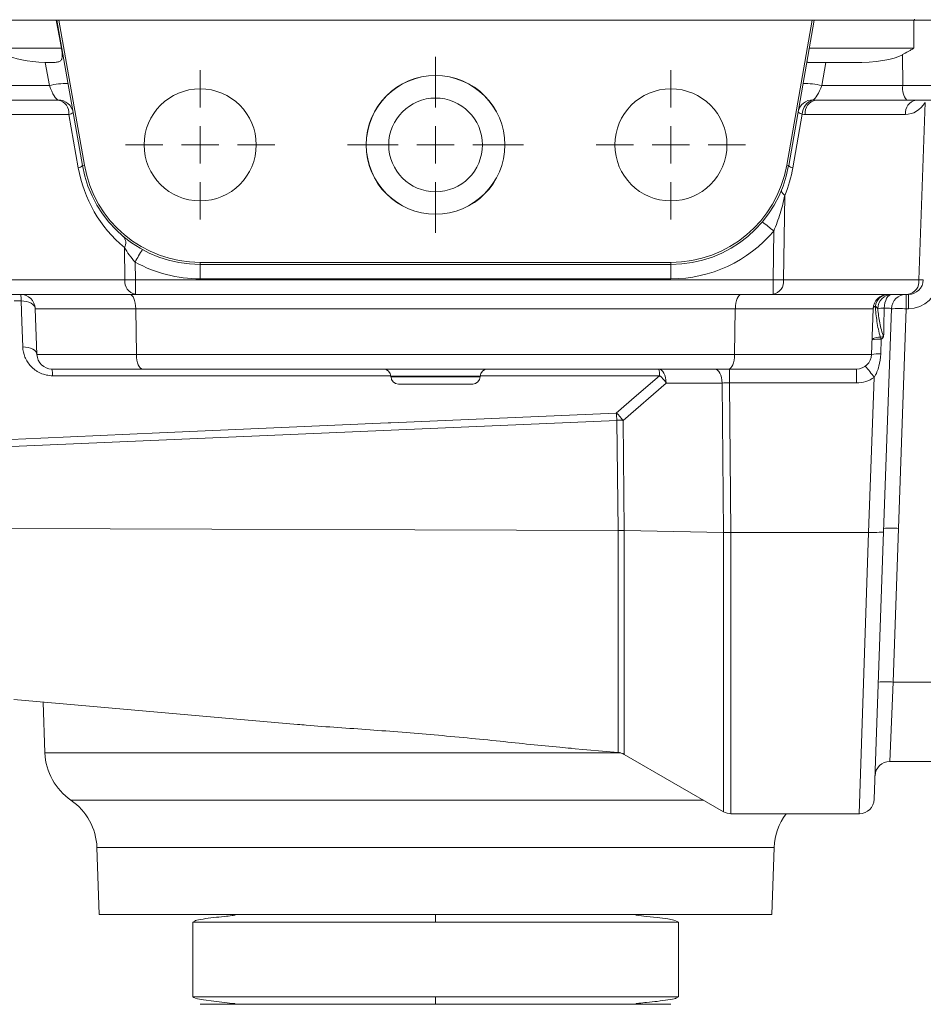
# Model space of a CAD drawing. Header units: millimetres. Extents: x 96 to 854, y -4 to 851.
# Tile 15 of 24: x 156 to 277, y 615 to 746. Entities that reach past the tile are written whole.
import ezdxf

# ---------------------------------------------------------------- set-up
doc = ezdxf.new("R2010")
doc.units = ezdxf.units.MM

# ---------------------------------------------------------------- blocks, each defined once
blk = doc.blocks.new('SW_CENTERMARKSYMBOL_3')
at = {"color": 0, "linetype": 'Continuous', "lineweight": 0}
for p, q in [((0, 5), (0, 10)), ((0, 0), (0, 2.5)), ((-5, 0), (-10, 0)), ((0, 0), (-2.5, 0)), ((0, 0), (0, -2.5)), ((0, 0), (2.5, 0)), ((5, 0), (10, 0)), ((0, -5), (0, -10))]:
    blk.add_line(p, q, dxfattribs=at)
blk = doc.blocks.new('SW_CENTERMARKSYMBOL_4')
at = {"color": 0, "linetype": 'Continuous', "lineweight": 0}
for p, q in [((0, 5), (0, 10)), ((0, 0), (0, 2.5)), ((-5, 0), (-10, 0)), ((0, 0), (-2.5, 0)), ((0, 0), (0, -2.5)), ((0, 0), (2.5, 0)), ((5, 0), (10, 0)), ((0, -5), (0, -10))]:
    blk.add_line(p, q, dxfattribs=at)
blk = doc.blocks.new('SW_CENTERMARKSYMBOL_5')
at = {"color": 0, "linetype": 'Continuous', "lineweight": 0}
for p, q in [((0, 5), (0, 11.79)), ((0, 0), (0, 2.5)), ((-5, 0), (-11.79, 0)), ((0, 0), (-2.5, 0)), ((0, 0), (0, -2.5)), ((0, 0), (2.5, 0)), ((5, 0), (11.79, 0)), ((0, -5), (0, -11.79))]:
    blk.add_line(p, q, dxfattribs=at)

msp = doc.modelspace()

# ---------------------------------------------------------------- linework, layer by layer
at = {"color": 7, "linetype": 'Continuous', "lineweight": 15}
for p, q in [((152.76, 746.35), (160.98, 746.35)), ((161.07, 746.35), (160.98, 746.35)), ((164.5, 726.87), (161.07, 746.35)), ((161.07, 746.35), (161.34, 746.35)), ((161.34, 746.35), (164.77, 726.92)), ((262.18, 746.35), (161.34, 746.35)), ((258.75, 726.92), (262.18, 746.35)), ((262.45, 746.35), (259.02, 726.87)), ((262.18, 746.35), (262.45, 746.35)), ((262.45, 746.35), (275.76, 746.35)), ((275.76, 742.58), (275.76, 746.35)), ((275.76, 746.35), (279.67, 746.35)), ((275.85, 746.45), (275.85, 746.35)), ((152.76, 742.58), (161.7, 742.58)), ((261.79, 742.58), (275.76, 742.58)), ((160.08, 737.58), (159.53, 740.68)), ((267.79, 740.65), (261.66, 740.65)), ((263.98, 740.65), (263.44, 737.58)), ((274.29, 737.58), (274.25, 741.72)), ((154.23, 737.58), (160.08, 737.58)), ((263.44, 737.58), (274.29, 737.58)), ((161.28, 735.65), (153.71, 735.65)), ((274.81, 735.65), (262.65, 735.65)), ((279.45, 735.65), (274.81, 735.65)), ((276.45, 711.58), (277.28, 735.32)), ((162.69, 733.72), (153.87, 733.72)), ((163.95, 726.59), (162.69, 733.72)), ((260.84, 733.75), (259.57, 726.59)), ((274.65, 733.72), (261.23, 733.72)), ((164.5, 726.87), (164.77, 726.92)), ((259.02, 726.87), (258.75, 726.92)), ((258.5, 722.89), (258.34, 711.58)), ((256.93, 711.58), (257.02, 718.11)), ((170.18, 711.58), (170.12, 715.92)), ((171.56, 713.96), (171.6, 711.58)), ((180.26, 713.65), (180.26, 713.92)), ((180.26, 713.92), (243.26, 713.92)), ((243.26, 713.65), (180.26, 713.65)), ((180.26, 713.65), (180.26, 711.72)), ((243.26, 713.65), (243.26, 713.92)), ((243.26, 713.65), (243.26, 711.72)), ((152.07, 711.58), (170.18, 711.58)), ((171.6, 711.58), (256.93, 711.58)), ((171.6, 711.58), (171.6, 709.65)), ((243.26, 711.72), (180.26, 711.72)), ((256.93, 709.65), (256.93, 711.58)), ((258.34, 711.58), (276.45, 711.58)), ((171.6, 709.65), (153.48, 709.65)), ((256.93, 709.65), (171.6, 709.65)), ((275.04, 709.65), (256.93, 709.65)), ((274.76, 707.72), (274.76, 709.65)), ((275.04, 707.72), (275.04, 709.65)), ((156.31, 708.76), (155.38, 708.76)), ((171.64, 707.72), (158.2, 707.72)), ((158.2, 707.72), (158.42, 701.58)), ((251.88, 707.72), (171.64, 707.72)), ((171.64, 707.72), (171.73, 701.58)), ((251.88, 707.72), (251.79, 701.58)), ((270.32, 707.72), (251.88, 707.72)), ((270.32, 707.72), (270.1, 701.58)), ((272.76, 707.72), (271.72, 677.86)), ((274.76, 707.72), (273.73, 678.33)), ((275.04, 707.72), (274.76, 707.72)), ((271.4, 703.63), (271.33, 701.67)), ((158.42, 701.58), (171.73, 701.58)), ((171.73, 701.58), (251.79, 701.58)), ((251.79, 701.58), (270.1, 701.58)), ((172.56, 699.65), (160.42, 699.65)), ((250.96, 699.65), (172.56, 699.65)), ((268.11, 699.65), (250.96, 699.65)), ((251.11, 697.79), (251.11, 699.65)), ((268.11, 697.79), (268.11, 699.65)), ((205.79, 698.68), (205.8, 698.61)), ((217.72, 698.61), (217.73, 698.68)), ((269.72, 677.79), (270.44, 698.54)), ((216.73, 697.65), (206.8, 697.65)), ((242.62, 697.78), (236.85, 692.78)), ((250.11, 697.78), (242.62, 697.78)), ((250.3, 677.8), (250.11, 697.78)), ((268.11, 697.79), (251.11, 697.79)), ((251.11, 697.79), (251.3, 677.79)), ((236.18, 678.07), (236.02, 692.79)), ((236.85, 692.78), (237.01, 678.07)), ((154.61, 678.32), (236.18, 678.07)), ((236.18, 678.07), (236.18, 678.07)), ((237.01, 678.07), (250.3, 677.8)), ((237.01, 678.07), (237.01, 678.07)), ((250.3, 677.8), (250.3, 677.8)), ((251.3, 677.79), (269.71, 677.79)), ((251.3, 677.79), (251.3, 677.79)), ((271.72, 677.86), (270.47, 642.08)), ((271.72, 677.86), (271.72, 677.86)), ((273.73, 678.33), (273.01, 657.77)), ((273.01, 657.77), (272.57, 647.15)), ((273.01, 657.77), (282.76, 657.77)), ((155.34, 655.42), (193.29, 652.1)), ((159.26, 655.08), (159.49, 648.28)), ((229.89, 648.9), (236.18, 648.35)), ((237.01, 648.09), (250.3, 640.42)), ((282.76, 647.15), (272.57, 647.15)), ((251.3, 640.15), (268.47, 640.15)), ((166.45, 635.63), (166.76, 626.65)), ((256.76, 626.65), (257.07, 635.63)), ((166.76, 626.65), (211.76, 626.65)), ((179.58, 625.82), (179.26, 625.65)), ((211.76, 626.65), (256.76, 626.65)), ((179.26, 625.65), (179.26, 615.65)), ((244.26, 625.65), (244, 625.79)), ((244.26, 615.65), (244.26, 625.65)), ((179.26, 615.65), (179.52, 615.51)), ((243.95, 615.48), (244.26, 615.65))]:
    msp.add_line(p, q, dxfattribs=at)
at = {"color": 8, "linetype": 'Continuous', "lineweight": 15}
for p, q in [((274.29, 737.58), (281.44, 737.58)), ((211.76, 698.68), (205.79, 698.68)), ((205.8, 698.61), (211.76, 698.61)), ((217.73, 698.68), (211.76, 698.68)), ((211.76, 698.61), (217.72, 698.61)), ((236.18, 648.35), (236.18, 678.07)), ((237.01, 678.07), (237.01, 648.09)), ((250.3, 640.42), (250.3, 677.8)), ((251.3, 677.79), (251.3, 640.15)), ((268.47, 640.15), (269.71, 677.79)), ((159.49, 648.28), (236.57, 648.28)), ((162.97, 641.95), (211.76, 641.95)), ((211.76, 641.95), (247.63, 641.95)), ((257.07, 635.63), (166.45, 635.63)), ((179.26, 625.65), (211.76, 625.65)), ((211.76, 625.65), (244.26, 625.65)), ((211.76, 615.65), (179.26, 615.65)), ((244.26, 615.65), (211.76, 615.65))]:
    msp.add_line(p, q, dxfattribs=at)
at = {"color": 7, "linetype": 'Continuous', "lineweight": 15, "flags": 128}
for points in [[(258.07, 723.58), (258.05, 723.52), (258.06, 723.44), (258.08, 723.36), (258.13, 723.28), (258.19, 723.19), (258.28, 723.09), (258.38, 722.99), (258.5, 722.89)], [(272.83, 709.65), (272.64, 709.62), (272.45, 709.51), (272.28, 709.34), (272.13, 709.12), (272, 708.84), (271.9, 708.52), (271.83, 708.17), (271.8, 707.81)], [(156.52, 702.63), (156.4, 705.95), (156.31, 708.76)], [(156.31, 708.76), (156.68, 708.74), (157.03, 708.68), (157.35, 708.59), (157.64, 708.46), (157.87, 708.3), (158.05, 708.12), (158.16, 707.93), (158.2, 707.72)], [(271.29, 703.94), (271.05, 703.92), (270.83, 703.88), (270.64, 703.84), (270.48, 703.79), (270.35, 703.73), (270.25, 703.67), (270.19, 703.61), (270.17, 703.54)], [(156.52, 702.63), (156.89, 702.6), (157.24, 702.54), (157.57, 702.45), (157.85, 702.32), (158.09, 702.16), (158.26, 701.98), (158.37, 701.79), (158.42, 701.58)], [(242.62, 697.78), (242.59, 698.15), (242.53, 698.5), (242.43, 698.83), (242.31, 699.11), (242.16, 699.34), (241.99, 699.51), (241.81, 699.61), (241.62, 699.65)], [(250.11, 697.78), (250.08, 698.15), (250.02, 698.5), (249.92, 698.83), (249.79, 699.11), (249.65, 699.34), (249.48, 699.51), (249.3, 699.61), (249.11, 699.65)], [(235.95, 693.77), (238.67, 696.12), (241.72, 698.76)], [(154.94, 690.24), (158.92, 690.42), (174.84, 691.11), (205.4, 692.44), (205.76, 692.46), (235.95, 693.77)], [(236.02, 692.79), (205.84, 691.48), (155.01, 689.27)], [(243.88, 625.86), (242.84, 626.07), (241.42, 626.25), (240, 626.41), (238.96, 626.52), (238.67, 626.56), (238.63, 626.57), (238.61, 626.57), (238.6, 626.57), (238.59, 626.58), (238.59, 626.58), (238.58, 626.58), (238.58, 626.58), (238.58, 626.58), (238.58, 626.58), (238.58, 626.59), (238.59, 626.59), (238.61, 626.6), (238.67, 626.6), (238.67, 626.6)], [(179.64, 615.44), (180.69, 615.23), (182.1, 615.05), (183.52, 614.89), (184.56, 614.78), (184.85, 614.74), (184.89, 614.73), (184.91, 614.73), (184.92, 614.73), (184.93, 614.72), (184.93, 614.72), (184.94, 614.72), (184.94, 614.72), (184.94, 614.72), (184.94, 614.72), (184.94, 614.71), (184.93, 614.71), (184.91, 614.7), (184.85, 614.7), (184.85, 614.7)]]:
    msp.add_lwpolyline(points, dxfattribs=at)
at = {"color": 8, "linetype": 'Continuous', "lineweight": 15, "flags": 128}
for points in [[(205.77, 698.76), (191.14, 698.76), (172.93, 698.76), (160.52, 698.76)], [(241.72, 698.76), (237.73, 698.76), (221.76, 698.76), (217.75, 698.76)]]:
    msp.add_lwpolyline(points, dxfattribs=at)
at = {"color": 7, "linetype": 'Continuous', "lineweight": 15}
for centre, radius in [((211.76, 729.65), 9.29), ((211.76, 729.65), 9.27), ((180.26, 729.65), 7.5), ((243.26, 729.65), 7.5), ((211.76, 729.65), 6.27)]:
    msp.add_circle(centre, radius, dxfattribs=at)
for centre, radius, start, end in [((162.23, 729.57), 8.29, 87.6858, 105.0479), ((261.29, 729.57), 8.29, 74.9521, 92.3142), ((276.53, 737.14), 2.28, 168.9819, 221.0252), ((161.28, 733.65), 2, 10, 90), ((160.94, 733.92), 1.76, 353.4535, 78.9719), ((262.24, 733.68), 1.99, 87.8724, 169.8316), ((262.81, 733.76), 1.97, 104.5467, 180.1815), ((262.98, 733.92), 1.76, 101.0281, 186.5465), ((276.4, 733.92), 1.76, 101.0281, 186.5465), ((162.6, 734.6), 0.883, 275.8927, 317.1328), ((260.93, 734.63), 0.883, 222.8672, 264.1073), ((163.86, 727.47), 0.883, 275.8927, 317.1328), ((181.67, 729.72), 18, 190, 230.0662), ((180.26, 729.65), 16, 190, 270), ((180.26, 729.65), 15.73, 190, 270), ((243.26, 729.65), 15.73, 270, 350), ((243.26, 729.65), 16, 270, 350), ((241.85, 729.72), 18, 337.7115, 350), ((259.66, 727.47), 0.883, 222.8672, 264.1073), ((243.26, 729.72), 18, 270, 319.8542), ((244.91, 704.5), 18.22, 48.3409, 54.4942), ((169.02, 716.56), 1.28, 329.9126, 40.2026), ((196.69, 700.63), 28.45, 148.1494, 152.0559), ((180.26, 729.72), 18, 241.0994, 270), ((171.93, 711.38), 1.76, 173.4535, 258.9719), ((170.89, 754.52), 42.95, 269.0572, 270.9428), ((257.63, 754.52), 42.95, 269.0572, 270.9428), ((256.59, 711.38), 1.76, 281.0281, 6.5465), ((274.7, 711.38), 1.76, 281.0281, 6.5465), ((275.04, 711.65), 2, 270, 358), ((275.04, 711.72), 4, 270, 358), ((276.74, 717.56), 5.99, 267.1981, 272.8019), ((156.2, 707.65), 2, 2, 90), ((153.64, 708.91), 2.67, 356.9708, 16.1633), ((272.32, 707.65), 2, 90, 178), ((272.42, 707.84), 1.81, 93.3072, 172.6089), ((272.89, 707.71), 1.94, 91.6364, 179.9499), ((274.76, 707.65), 2, 90, 177.9988), ((270.79, 707.62), 0.478, 109.7055, 168.5593), ((271.95, 702.54), 5.27, 91.673, 101.0393), ((273.76, 693.38), 14.37, 86.0117, 93.9859), ((271.04, 699.93), 3.72, 84.5167, 103.5054), ((276.34, 705.44), 5.27, 196.548, 200.1681), ((160.42, 701.65), 2, 182, 270), ((268.11, 701.65), 2, 270, 358), ((270.97, 697.97), 3.72, 84.5167, 103.5055), ((157.85, 698.91), 2.67, 356.9725, 16.1537), ((204.79, 698.65), 1, 2, 90), ((218.73, 698.65), 1, 90, 178), ((239.06, 698.91), 2.67, 356.9727, 16.1563), ((260.93, 692.26), 11.4, 33.455, 42.9597), ((206.8, 698.65), 1, 182, 270), ((216.73, 698.65), 1, 270, 358), ((238.94, 695.33), 4.43, 33.6769, 50.9926), ((268.11, 701.79), 4, 270, 305.7346), ((233.16, 690.33), 4.43, 33.6795, 50.9946), ((217.59, 691.92), 18.45, 2.7247, 5.765), ((236.16, 668), 24.8, 88.4161, 90.323), ((272.73, 664), 14.37, 86.0117, 93.9859), ((272.01, 643.43), 14.37, 86.0129, 93.9871), ((167.49, 648.56), 8, 182, 235.6082), ((236.01, 646.36), 2, 60, 85), ((272.57, 645.15), 2, 90, 178), ((158.45, 635.35), 8, 2, 55.6082), ((268.47, 642.15), 2, 270.3486, 358), ((251.3, 642.15), 2, 240, 270), ((265.07, 635.35), 8, 143.163, 178)]:
    msp.add_arc(centre, radius, start, end, dxfattribs=at)
for centre, major_axis, ratio, start_param, end_param in [((161.22, 733.95), (-7.29, 41.4), 0.04758, 4.913956, 5.008145), ((161, 742.65), (7.47, 0.08), 0.267572, 3.586827, 4.511895), ((267.52, 742.65), (7.47, -0.08), 0.267572, 4.751314, 5.837951), ((160.57, 737.65), (-0.75, 1.99), 0.228601, 1.520225, 3.056115), ((262.95, 737.65), (0.75, 1.99), 0.228601, 3.349885, 4.762961), ((262.8, 737.65), (2.75, 0.24), 0.72281, 4.470548, 4.593362), ((274.69, 737.72), (0.13, 4), 0.81623, 3.167126, 4.095412), ((261.39, 737.72), (0.46, 3.98), 0.81283, 3.112633, 3.235448), ((170.82, 707.65), (0, 2), 0.414214, 4.747296, 6.283185), ((252.71, 707.65), (0, 2), 0.414214, 0, 1.53589), ((272.83, 767.03), (2, 114.48), 0.000021, 4.128987, 4.168659), ((270.76, 707.65), (2, 0.07), 0.069374, 6.278313, 7.304162), ((172.56, 701.65), (0, 2), 0.414214, 1.605703, 3.141593), ((250.96, 701.65), (0, 2), 0.414214, 3.141593, 4.677482), ((251.11, 697.65), (2, -0.02), 0.069729, 1.572764, 2.096036), ((269.71, 677.86), (2, 0), 0.0349, 4.713607, 6.281968)]:
    msp.add_ellipse(centre, major_axis=major_axis, ratio=ratio, start_param=start_param, end_param=end_param, dxfattribs=at)
for points, knots in [([(159.53, 740.68), (159.71, 740.67), (159.89, 740.67), (160.26, 740.67), (160.44, 740.67), (160.79, 740.68), (160.96, 740.7), (161.27, 740.75), (161.4, 740.8), (161.61, 740.93), (161.69, 741.02), (161.76, 741.2), (161.78, 741.26), (161.8, 741.4), (161.81, 741.47), (161.81, 741.7), (161.8, 741.87), (161.76, 742.22), (161.73, 742.4), (161.7, 742.58)], [0, 0, 0, 0, 0.125, 0.125, 0.25, 0.25, 0.375, 0.375, 0.5, 0.5, 0.625, 0.625, 0.6875, 0.6875, 0.75, 0.75, 0.875, 0.875, 1, 1, 1, 1]), ([(275.76, 742.58), (275.63, 742.51), (275.51, 742.43), (275.25, 742.28), (275.13, 742.21), (274.75, 742), (274.5, 741.85), (274.25, 741.72)], [0, 0, 0, 0, 0.25, 0.25, 0.5, 0.5, 1, 1, 1, 1]), ([(261.49, 740.87), (261.47, 740.79), (261.48, 740.74), (261.53, 740.67), (261.58, 740.65), (261.66, 740.65)], [0, 0, 0, 0, 0.5, 0.5, 1, 1, 1, 1]), ([(258.5, 722.89), (258.33, 722.08), (258.12, 721.27), (257.63, 719.68), (257.35, 718.89), (257.02, 718.11)], [0, 0, 0, 0, 0.5, 0.5, 1, 1, 1, 1]), ([(171.56, 713.96), (171.28, 714.27), (171.02, 714.6), (170.54, 715.26), (170.32, 715.59), (170.12, 715.92)], [0, 0, 0, 0, 0.5, 0.5, 1, 1, 1, 1]), ([(270.63, 708.07), (270.66, 707.39), (270.73, 706.7), (270.94, 705.32), (271.08, 704.63), (271.29, 703.94)], [0, 0, 0, 0, 0.5, 0.5, 1, 1, 1, 1]), ([(270.94, 707.71), (271, 707.08), (271.09, 706.45), (271.28, 705.5), (271.35, 705.19), (271.52, 704.57), (271.61, 704.27), (271.73, 703.97)], [0, 0, 0, 0, 0.5, 0.5, 0.75, 0.75, 1, 1, 1, 1]), ([(160.52, 698.76), (160.23, 698.76), (159.95, 698.8), (159.41, 698.91), (159.15, 699), (158.77, 699.16), (158.65, 699.23), (158.41, 699.36), (158.3, 699.43), (157.98, 699.66), (157.78, 699.84), (157.43, 700.21), (157.28, 700.41), (157.01, 700.82), (156.9, 701.04), (156.63, 701.7), (156.54, 702.16), (156.52, 702.63)], [0, 0, 0, 0, 0.125, 0.125, 0.25, 0.25, 0.3125, 0.3125, 0.375, 0.375, 0.5, 0.5, 0.625, 0.625, 0.75, 0.75, 1, 1, 1, 1]), ([(271.33, 701.67), (271.31, 701.12), (271.23, 700.57), (271.03, 699.78), (270.94, 699.51), (270.73, 699.01), (270.6, 698.77), (270.44, 698.54)], [0, 0, 0, 0, 0.5, 0.5, 0.75, 0.75, 1, 1, 1, 1]), ([(250.3, 677.8), (250.34, 677.8), (250.41, 677.8), (250.53, 677.79), (250.65, 677.79), (250.78, 677.79), (250.91, 677.79), (251.04, 677.79), (251.17, 677.79), (251.25, 677.79), (251.3, 677.79)], [0, 0, 0, 0, 0.125002, 0.250003, 0.375002, 0.5, 0.624998, 0.749997, 0.874998, 1, 1, 1, 1]), ([(193.3, 652.11), (193.68, 652.08), (195.43, 651.91), (198.67, 651.69), (202.95, 651.39), (207.27, 651.06), (211.62, 650.7), (216.02, 650.29), (221.67, 649.73), (226.33, 649.21), (229.4, 648.95), (229.89, 648.91)], [0, 0, 0, 0, 0.033392, 0.151069, 0.268745, 0.383997, 0.499247, 0.617815, 0.736384, 0.956999, 1, 1, 1, 1]), ([(184.87, 626.6), (184.89, 626.6), (184.91, 626.6), (184.93, 626.6), (184.94, 626.59), (184.94, 626.59), (184.94, 626.58), (184.94, 626.58), (184.94, 626.58), (184.93, 626.58), (184.93, 626.58), (184.92, 626.57), (184.9, 626.57), (184.88, 626.56), (184.75, 626.54), (184.27, 626.48), (183.29, 626.38), (181.9, 626.24), (180.56, 626.05), (179.72, 625.91), (179.6, 625.83), (179.58, 625.82)], [0, 0, 0, 0, 0.006276, 0.011214, 0.014554, 0.015681, 0.01613, 0.016517, 0.016864, 0.017197, 0.017546, 0.017936, 0.018905, 0.020958, 0.023804, 0.052714, 0.176013, 0.375624, 0.636818, 0.942007, 1, 1, 1, 1]), ([(211.76, 626.65), (211.76, 626.65), (211.76, 626.63), (211.76, 626.53), (211.76, 626.45), (211.76, 626.26), (211.76, 626.14), (211.76, 625.89), (211.76, 625.77), (211.76, 625.65)], [0, 0, 0, 0, 0.25, 0.25, 0.5, 0.5, 0.75, 0.75, 1, 1, 1, 1]), ([(243.02, 626.65), (242.99, 626.65), (242.94, 626.65), (242.86, 626.65), (242.77, 626.65), (242.66, 626.65), (242.55, 626.65), (242.43, 626.65), (242.34, 626.65), (242.29, 626.65)], [0, 0, 0, 0, 0.142935, 0.285769, 0.428548, 0.571315, 0.714117, 0.856997, 1, 1, 1, 1]), ([(211.76, 615.65), (211.76, 615.53), (211.76, 615.4), (211.76, 615.16), (211.76, 615.04), (211.76, 614.85), (211.76, 614.77), (211.76, 614.67), (211.76, 614.65), (211.76, 614.65)], [0, 0, 0, 0, 0.25, 0.25, 0.5, 0.5, 0.75, 0.75, 1, 1, 1, 1]), ([(238.65, 614.7), (238.64, 614.7), (238.61, 614.7), (238.59, 614.7), (238.58, 614.71), (238.58, 614.71), (238.58, 614.72), (238.58, 614.72), (238.58, 614.72), (238.59, 614.72), (238.59, 614.72), (238.6, 614.73), (238.62, 614.73), (238.64, 614.74), (238.77, 614.76), (239.26, 614.82), (240.24, 614.92), (241.62, 615.06), (242.96, 615.25), (243.8, 615.39), (243.93, 615.47), (243.95, 615.48)], [0, 0, 0, 0, 0.006276, 0.011214, 0.014554, 0.015681, 0.01613, 0.016517, 0.016864, 0.017197, 0.017546, 0.017936, 0.018905, 0.020958, 0.023804, 0.052714, 0.176013, 0.375624, 0.636818, 0.942007, 1, 1, 1, 1]), ([(211.76, 614.65), (210.28, 614.65), (208.7, 614.65), (205.34, 614.65), (203.57, 614.65), (199.87, 614.65), (197.96, 614.65), (194.12, 614.65), (192.2, 614.65), (189.47, 614.65), (188.59, 614.65), (186.9, 614.65), (186.1, 614.65), (184.62, 614.65), (183.94, 614.65), (182.73, 614.65), (182.2, 614.65), (181.32, 614.65), (180.97, 614.65), (180.47, 614.65), (180.32, 614.65), (180.23, 614.65), (180.29, 614.65), (180.61, 614.65), (180.87, 614.65), (181.23, 614.65)], [0, 0, 0, 0, 0.125, 0.125, 0.25, 0.25, 0.375, 0.375, 0.5, 0.5, 0.5625, 0.5625, 0.625, 0.625, 0.6875, 0.6875, 0.75, 0.75, 0.8125, 0.8125, 0.875, 0.875, 0.9375, 0.9375, 1, 1, 1, 1]), ([(242.29, 614.65), (242.65, 614.65), (242.91, 614.65), (243.23, 614.65), (243.29, 614.65), (243.2, 614.65), (243.05, 614.65), (242.55, 614.65), (242.2, 614.65), (241.32, 614.65), (240.79, 614.65), (239.58, 614.65), (238.9, 614.65), (237.42, 614.65), (236.62, 614.65), (234.93, 614.65), (234.05, 614.65), (231.32, 614.65), (229.4, 614.65), (225.56, 614.65), (223.65, 614.65), (219.96, 614.65), (218.18, 614.65), (214.82, 614.65), (213.24, 614.65), (211.76, 614.65)], [0, 0, 0, 0, 0.0625, 0.0625, 0.125, 0.125, 0.1875, 0.1875, 0.25, 0.25, 0.3125, 0.3125, 0.375, 0.375, 0.4375, 0.4375, 0.5, 0.5, 0.625, 0.625, 0.75, 0.75, 0.875, 0.875, 1, 1, 1, 1])]:
    msp.add_open_spline(points, degree=3, knots=knots, dxfattribs=at)
for points in [[(270.94, 707.71), (270.85, 707.83), (270.75, 707.96), (270.63, 708.07)], [(271.29, 703.94), (271.44, 703.95), (271.59, 703.96), (271.73, 703.97)], [(271.4, 703.63), (271.52, 703.74), (271.63, 703.85), (271.73, 703.97)], [(237.01, 678.07), (236.75, 678.07), (236.47, 678.07), (236.18, 678.07)], [(269.71, 677.79), (269.72, 677.79), (269.72, 677.79), (269.72, 677.79)]]:
    msp.add_open_spline(points, degree=3, dxfattribs=at)

# ---------------------------------------------------------------- block references
at = {"color": 7, "linetype": 'Continuous', "lineweight": 0}
for name, p in [('SW_CENTERMARKSYMBOL_5', (211.76, 729.65)), ('SW_CENTERMARKSYMBOL_4', (180.26, 729.65)), ('SW_CENTERMARKSYMBOL_3', (243.26, 729.65))]:
    msp.add_blockref(name, p, dxfattribs=at)

doc.saveas('drawing.dxf')
